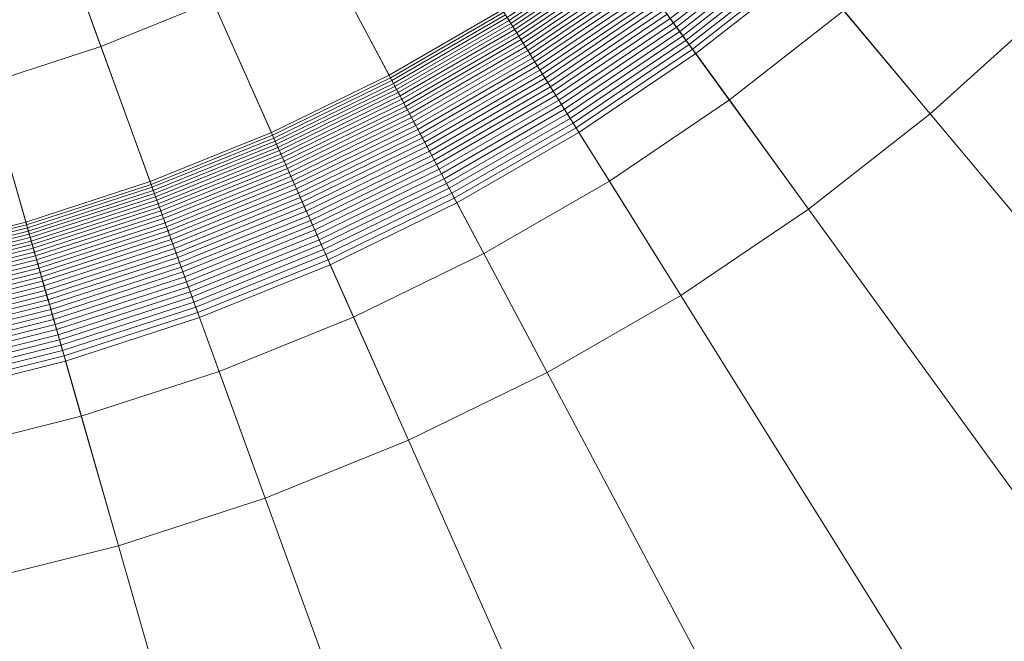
# Model space of a CAD drawing. Header units: millimetres. Extents: x -219 to 220, y -220 to 220.
# Tile 55 of 146: x 12 to 35, y -51 to -37. Entities that reach past the tile are written whole.
import ezdxf

# ---------------------------------------------------------------- set-up
doc = ezdxf.new("R2010")
doc.units = ezdxf.units.MM
doc.layers.add('LUCIDO_1', color=1, linetype='Continuous', lineweight=20, true_color=0xff0000)
doc.layers.add('Nessuna', color=7, linetype='Continuous', lineweight=9)

# ---------------------------------------------------------------- blocks, each defined once
blk = doc.blocks.new('Group-1')
at = {"layer": 'Nessuna', "color": 7, "linetype": 'Continuous', "lineweight": 9, "transparency": 33554687}
for points in [[(16.662, -36.583, -97.712), (14.073, -37.629, -97.712), (8.259, -21.654, -97.712), (9.747, -21.053, -97.712)], [(14.073, -37.629, -97.712), (11.418, -38.492, -97.712), (6.732, -22.15, -97.712), (8.259, -21.654, -97.712)], [(27.148, -27.747, -70.282), (25.15, -29.546, -70.282), (33.239, -39.186, -69.262), (35.889, -36.799, -69.262)], [(25.15, -29.546, -70.282), (23.031, -31.201, -70.282), (30.428, -41.382, -69.262), (33.239, -39.186, -69.262)], [(23.031, -31.201, -70.282), (20.803, -32.705, -70.282), (27.471, -43.376, -69.262), (30.428, -41.382, -69.262)], [(20.803, -32.705, -70.282), (18.474, -34.049, -70.282), (24.382, -45.16, -69.262), (27.471, -43.376, -69.262)], [(18.474, -34.049, -70.282), (16.058, -35.227, -70.282), (21.177, -46.723, -69.262), (24.382, -45.16, -69.262)], [(23.348, -36.779, -92.208), (20.73, -38.29, -92.208), (19.171, -35.359, -97.712), (21.589, -33.963, -97.712)], [(35.889, -36.799, -89.301), (33.239, -39.186, -89.301), (31.238, -36.801, -89.626), (33.727, -34.56, -89.626)], [(29.821, -35.113, -90.133), (27.303, -37.08, -90.133), (27.231, -36.982, -90.182), (29.743, -35.019, -90.182)], [(16.058, -35.227, -70.282), (13.566, -36.234, -70.282), (17.87, -48.059, -69.262), (21.177, -46.723, -69.262)], [(26.028, -35.326, -91.773), (23.504, -37.028, -91.773), (23.463, -36.962, -91.879), (25.982, -35.263, -91.879)], [(29.9, -35.207, -90.086), (27.375, -37.179, -90.086), (27.303, -37.08, -90.133), (29.821, -35.113, -90.133)], [(29.979, -35.302, -90.044), (27.448, -37.28, -90.044), (27.375, -37.179, -90.086), (29.9, -35.207, -90.086)], [(20.73, -38.29, -92.208), (18.012, -39.616, -92.208), (16.662, -36.583, -97.712), (19.171, -35.359, -97.712)], [(26.075, -35.391, -91.67), (23.547, -37.096, -91.67), (23.504, -37.028, -91.773), (26.028, -35.326, -91.773)], [(26.124, -35.458, -91.568), (23.591, -37.167, -91.568), (23.547, -37.096, -91.67), (26.075, -35.391, -91.67)], [(26.175, -35.527, -91.469), (23.636, -37.239, -91.469), (23.591, -37.167, -91.568), (26.124, -35.458, -91.568)], [(30.06, -35.397, -90.004), (27.521, -37.381, -90.004), (27.448, -37.28, -90.044), (29.979, -35.302, -90.044)], [(30.141, -35.494, -89.968), (27.595, -37.483, -89.968), (27.521, -37.381, -90.004), (30.06, -35.397, -90.004)], [(30.222, -35.591, -89.935), (27.67, -37.585, -89.935), (27.595, -37.483, -89.968), (30.141, -35.494, -89.968)], [(26.227, -35.599, -91.372), (23.683, -37.314, -91.372), (23.636, -37.239, -91.469), (26.175, -35.527, -91.469)], [(26.28, -35.672, -91.278), (23.731, -37.391, -91.278), (23.683, -37.314, -91.372), (26.227, -35.599, -91.372)], [(26.335, -35.748, -91.186), (23.781, -37.471, -91.186), (23.731, -37.391, -91.278), (26.28, -35.672, -91.278)], [(30.304, -35.689, -89.905), (27.745, -37.689, -89.905), (27.67, -37.585, -89.935), (30.222, -35.591, -89.935)], [(30.387, -35.787, -89.879), (27.82, -37.793, -89.879), (27.745, -37.689, -89.905), (30.304, -35.689, -89.905)], [(26.391, -35.825, -91.096), (23.832, -37.552, -91.096), (23.781, -37.471, -91.186), (26.335, -35.748, -91.186)], [(26.449, -35.905, -91.009), (23.884, -37.635, -91.009), (23.832, -37.552, -91.096), (26.391, -35.825, -91.096)], [(26.508, -35.986, -90.924), (23.937, -37.72, -90.924), (23.884, -37.635, -91.009), (26.449, -35.905, -91.009)], [(31.238, -36.801, -89.626), (28.598, -38.863, -89.626), (27.82, -37.793, -89.879), (30.387, -35.787, -89.879)], [(13.54, -36.164, -70.29), (10.988, -36.993, -70.29), (11.009, -37.065, -70.282), (13.566, -36.234, -70.282)], [(26.568, -36.069, -90.843), (23.991, -37.807, -90.843), (23.937, -37.72, -90.924), (26.508, -35.986, -90.924)], [(26.629, -36.153, -90.764), (24.046, -37.896, -90.764), (23.991, -37.807, -90.843), (26.568, -36.069, -90.843)], [(26.692, -36.24, -90.687), (24.103, -37.986, -90.687), (24.046, -37.896, -90.764), (26.629, -36.153, -90.764)], [(13.566, -36.234, -70.282), (11.009, -37.065, -70.282), (14.477, -49.162, -69.262), (17.87, -48.059, -69.262)], [(26.756, -36.327, -90.614), (24.16, -38.078, -90.614), (24.103, -37.986, -90.687), (26.692, -36.24, -90.687)], [(26.821, -36.417, -90.543), (24.219, -38.172, -90.543), (24.16, -38.078, -90.614), (26.756, -36.327, -90.614)], [(18.012, -39.616, -92.208), (15.209, -40.749, -92.208), (14.073, -37.629, -97.712), (16.662, -36.583, -97.712)], [(26.887, -36.508, -90.475), (24.278, -38.267, -90.475), (24.219, -38.172, -90.543), (26.821, -36.417, -90.543)], [(26.954, -36.6, -90.41), (24.339, -38.364, -90.41), (24.278, -38.267, -90.475), (26.887, -36.508, -90.475)], [(27.022, -36.693, -90.349), (24.4, -38.462, -90.349), (24.339, -38.364, -90.41), (26.954, -36.6, -90.41)], [(23.385, -36.837, -92.096), (20.762, -38.352, -92.096), (20.73, -38.29, -92.208), (23.348, -36.779, -92.208)], [(23.423, -36.898, -91.987), (20.796, -38.415, -91.987), (20.762, -38.352, -92.096), (23.385, -36.837, -92.096)], [(27.091, -36.788, -90.29), (24.462, -38.561, -90.29), (24.4, -38.462, -90.349), (27.022, -36.693, -90.349)], [(27.161, -36.884, -90.234), (24.525, -38.662, -90.234), (24.462, -38.561, -90.29), (27.091, -36.788, -90.29)], [(33.239, -39.186, -89.301), (30.428, -41.382, -89.301), (28.598, -38.863, -89.626), (31.238, -36.801, -89.626)], [(35.889, -36.799, -69.262), (33.239, -39.186, -69.262), (119.907, -142.473, -60.875), (129.551, -133.789, -60.875)], [(140.187, -144.802, -79.962), (129.748, -154.201, -79.962), (33.239, -39.186, -89.301), (35.889, -36.799, -89.301)], [(11.009, -37.065, -70.282), (8.4, -37.715, -70.282), (11.017, -50.024, -69.262), (14.477, -49.162, -69.262)], [(23.463, -36.962, -91.879), (20.831, -38.481, -91.879), (20.796, -38.415, -91.987), (23.423, -36.898, -91.987)], [(23.504, -37.028, -91.773), (20.868, -38.55, -91.773), (20.831, -38.481, -91.879), (23.463, -36.962, -91.879)], [(23.547, -37.096, -91.67), (20.906, -38.621, -91.67), (20.868, -38.55, -91.773), (23.504, -37.028, -91.773)], [(27.231, -36.982, -90.182), (24.589, -38.764, -90.182), (24.525, -38.662, -90.234), (27.161, -36.884, -90.234)], [(27.303, -37.08, -90.133), (24.653, -38.867, -90.133), (24.589, -38.764, -90.182), (27.231, -36.982, -90.182)], [(27.375, -37.179, -90.086), (24.718, -38.971, -90.086), (24.653, -38.867, -90.133), (27.303, -37.08, -90.133)], [(23.591, -37.167, -91.568), (20.945, -38.695, -91.568), (20.906, -38.621, -91.67), (23.547, -37.096, -91.67)], [(23.636, -37.239, -91.469), (20.985, -38.77, -91.469), (20.945, -38.695, -91.568), (23.591, -37.167, -91.568)], [(23.683, -37.314, -91.372), (21.026, -38.848, -91.372), (20.985, -38.77, -91.469), (23.636, -37.239, -91.469)], [(23.731, -37.391, -91.278), (21.069, -38.929, -91.278), (21.026, -38.848, -91.372), (23.683, -37.314, -91.372)], [(27.448, -37.28, -90.044), (24.784, -39.076, -90.044), (24.718, -38.971, -90.086), (27.375, -37.179, -90.086)], [(27.521, -37.381, -90.004), (24.85, -39.182, -90.004), (24.784, -39.076, -90.044), (27.448, -37.28, -90.044)], [(23.781, -37.471, -91.186), (21.113, -39.011, -91.186), (21.069, -38.929, -91.278), (23.731, -37.391, -91.278)], [(23.832, -37.552, -91.096), (21.158, -39.095, -91.096), (21.113, -39.011, -91.186), (23.781, -37.471, -91.186)], [(27.595, -37.483, -89.968), (24.917, -39.289, -89.968), (24.85, -39.182, -90.004), (27.521, -37.381, -90.004)], [(27.67, -37.585, -89.935), (24.984, -39.397, -89.935), (24.917, -39.289, -89.968), (27.595, -37.483, -89.968)], [(15.209, -40.749, -92.208), (12.333, -41.683, -92.208), (11.418, -38.492, -97.712), (14.073, -37.629, -97.712)], [(23.884, -37.635, -91.009), (21.204, -39.182, -91.009), (21.158, -39.095, -91.096), (23.832, -37.552, -91.096)], [(23.937, -37.72, -90.924), (21.251, -39.271, -90.924), (21.204, -39.182, -91.009), (23.884, -37.635, -91.009)], [(23.991, -37.807, -90.843), (21.299, -39.361, -90.843), (21.251, -39.271, -90.924), (23.937, -37.72, -90.924)], [(27.745, -37.689, -89.905), (25.052, -39.505, -89.905), (24.984, -39.397, -89.935), (27.67, -37.585, -89.935)], [(27.82, -37.793, -89.879), (25.12, -39.614, -89.879), (25.052, -39.505, -89.905), (27.745, -37.689, -89.905)], [(24.046, -37.896, -90.764), (21.348, -39.453, -90.764), (21.299, -39.361, -90.843), (23.991, -37.807, -90.843)], [(24.103, -37.986, -90.687), (21.398, -39.547, -90.687), (21.348, -39.453, -90.764), (24.046, -37.896, -90.764)], [(24.16, -38.078, -90.614), (21.449, -39.643, -90.614), (21.398, -39.547, -90.687), (24.103, -37.986, -90.687)], [(28.598, -38.863, -89.626), (25.822, -40.736, -89.626), (25.12, -39.614, -89.879), (27.82, -37.793, -89.879)], [(24.219, -38.172, -90.543), (21.501, -39.741, -90.543), (21.449, -39.643, -90.614), (24.16, -38.078, -90.614)], [(24.278, -38.267, -90.475), (21.554, -39.84, -90.475), (21.501, -39.741, -90.543), (24.219, -38.172, -90.543)], [(20.762, -38.352, -92.096), (18.04, -39.679, -92.096), (18.012, -39.616, -92.208), (20.73, -38.29, -92.208)], [(20.796, -38.415, -91.987), (18.07, -39.745, -91.987), (18.04, -39.679, -92.096), (20.762, -38.352, -92.096)], [(20.831, -38.481, -91.879), (18.1, -39.814, -91.879), (18.07, -39.745, -91.987), (20.796, -38.415, -91.987)], [(24.339, -38.364, -90.41), (21.607, -39.941, -90.41), (21.554, -39.84, -90.475), (24.278, -38.267, -90.475)], [(24.4, -38.462, -90.349), (21.662, -40.043, -90.349), (21.607, -39.941, -90.41), (24.339, -38.364, -90.41)], [(12.333, -41.683, -92.208), (9.399, -42.415, -92.208), (8.709, -39.167, -97.712), (11.418, -38.492, -97.712)], [(20.868, -38.55, -91.773), (18.132, -39.885, -91.773), (18.1, -39.814, -91.879), (20.831, -38.481, -91.879)], [(20.906, -38.621, -91.67), (18.164, -39.958, -91.67), (18.132, -39.885, -91.773), (20.868, -38.55, -91.773)], [(20.945, -38.695, -91.568), (18.198, -40.034, -91.568), (18.164, -39.958, -91.67), (20.906, -38.621, -91.67)], [(24.462, -38.561, -90.29), (21.717, -40.146, -90.29), (21.662, -40.043, -90.349), (24.4, -38.462, -90.349)], [(24.525, -38.662, -90.234), (21.772, -40.251, -90.234), (21.717, -40.146, -90.29), (24.462, -38.561, -90.29)], [(24.589, -38.764, -90.182), (21.829, -40.357, -90.182), (21.772, -40.251, -90.234), (24.525, -38.662, -90.234)], [(20.985, -38.77, -91.469), (18.233, -40.112, -91.469), (18.198, -40.034, -91.568), (20.945, -38.695, -91.568)], [(21.026, -38.848, -91.372), (18.269, -40.193, -91.372), (18.233, -40.112, -91.469), (20.985, -38.77, -91.469)], [(21.069, -38.929, -91.278), (18.306, -40.276, -91.278), (18.269, -40.193, -91.372), (21.026, -38.848, -91.372)], [(24.653, -38.867, -90.133), (21.886, -40.465, -90.133), (21.829, -40.357, -90.182), (24.589, -38.764, -90.182)], [(24.718, -38.971, -90.086), (21.944, -40.573, -90.086), (21.886, -40.465, -90.133), (24.653, -38.867, -90.133)], [(30.428, -41.382, -89.301), (27.471, -43.376, -89.301), (25.822, -40.736, -89.626), (28.598, -38.863, -89.626)], [(21.113, -39.011, -91.186), (18.344, -40.361, -91.186), (18.306, -40.276, -91.278), (21.069, -38.929, -91.278)], [(21.158, -39.095, -91.096), (18.383, -40.449, -91.096), (18.344, -40.361, -91.186), (21.113, -39.011, -91.186)], [(21.204, -39.182, -91.009), (18.423, -40.538, -91.009), (18.383, -40.449, -91.096), (21.158, -39.095, -91.096)], [(24.784, -39.076, -90.044), (22.002, -40.683, -90.044), (21.944, -40.573, -90.086), (24.718, -38.971, -90.086)], [(24.85, -39.182, -90.004), (22.06, -40.793, -90.004), (22.002, -40.683, -90.044), (24.784, -39.076, -90.044)], [(21.251, -39.271, -90.924), (18.464, -40.63, -90.924), (18.423, -40.538, -91.009), (21.204, -39.182, -91.009)], [(21.299, -39.361, -90.843), (18.505, -40.724, -90.843), (18.464, -40.63, -90.924), (21.251, -39.271, -90.924)], [(21.348, -39.453, -90.764), (18.548, -40.819, -90.764), (18.505, -40.724, -90.843), (21.299, -39.361, -90.843)], [(24.917, -39.289, -89.968), (22.12, -40.904, -89.968), (22.06, -40.793, -90.004), (24.85, -39.182, -90.004)], [(24.984, -39.397, -89.935), (22.179, -41.016, -89.935), (22.12, -40.904, -89.968), (24.917, -39.289, -89.968)], [(33.239, -39.186, -69.262), (30.428, -41.382, -69.262), (109.68, -150.463, -60.875), (119.907, -142.473, -60.875)], [(129.748, -154.201, -79.962), (118.679, -162.849, -79.962), (30.428, -41.382, -89.301), (33.239, -39.186, -89.301)], [(21.398, -39.547, -90.687), (18.591, -40.917, -90.687), (18.548, -40.819, -90.764), (21.348, -39.453, -90.764)], [(21.449, -39.643, -90.614), (18.635, -41.016, -90.614), (18.591, -40.917, -90.687), (21.398, -39.547, -90.687)], [(25.052, -39.505, -89.905), (22.239, -41.129, -89.905), (22.179, -41.016, -89.935), (24.984, -39.397, -89.935)], [(25.12, -39.614, -89.879), (22.299, -41.242, -89.879), (22.239, -41.129, -89.905), (25.052, -39.505, -89.905)], [(18.04, -39.679, -92.096), (15.232, -40.814, -92.096), (15.209, -40.749, -92.208), (18.012, -39.616, -92.208)], [(18.07, -39.745, -91.987), (15.257, -40.881, -91.987), (15.232, -40.814, -92.096), (18.04, -39.679, -92.096)], [(18.1, -39.814, -91.879), (15.283, -40.952, -91.879), (15.257, -40.881, -91.987), (18.07, -39.745, -91.987)], [(18.132, -39.885, -91.773), (15.309, -41.025, -91.773), (15.283, -40.952, -91.879), (18.1, -39.814, -91.879)], [(21.501, -39.741, -90.543), (18.68, -41.117, -90.543), (18.635, -41.016, -90.614), (21.449, -39.643, -90.614)], [(21.554, -39.84, -90.475), (18.726, -41.219, -90.475), (18.68, -41.117, -90.543), (21.501, -39.741, -90.543)], [(25.822, -40.736, -89.626), (22.921, -42.411, -89.626), (22.299, -41.242, -89.879), (25.12, -39.614, -89.879)], [(18.164, -39.958, -91.67), (15.337, -41.101, -91.67), (15.309, -41.025, -91.773), (18.132, -39.885, -91.773)], [(18.198, -40.034, -91.568), (15.365, -41.179, -91.568), (15.337, -41.101, -91.67), (18.164, -39.958, -91.67)], [(18.233, -40.112, -91.469), (15.395, -41.259, -91.469), (15.365, -41.179, -91.568), (18.198, -40.034, -91.568)], [(21.607, -39.941, -90.41), (18.772, -41.323, -90.41), (18.726, -41.219, -90.475), (21.554, -39.84, -90.475)], [(21.662, -40.043, -90.349), (18.819, -41.429, -90.349), (18.772, -41.323, -90.41), (21.607, -39.941, -90.41)], [(21.717, -40.146, -90.29), (18.867, -41.536, -90.29), (18.819, -41.429, -90.349), (21.662, -40.043, -90.349)], [(18.269, -40.193, -91.372), (15.425, -41.342, -91.372), (15.395, -41.259, -91.469), (18.233, -40.112, -91.469)], [(18.306, -40.276, -91.278), (15.456, -41.428, -91.278), (15.425, -41.342, -91.372), (18.269, -40.193, -91.372)], [(18.344, -40.361, -91.186), (15.488, -41.515, -91.186), (15.456, -41.428, -91.278), (18.306, -40.276, -91.278)], [(21.772, -40.251, -90.234), (18.915, -41.645, -90.234), (18.867, -41.536, -90.29), (21.717, -40.146, -90.29)], [(21.829, -40.357, -90.182), (18.964, -41.755, -90.182), (18.915, -41.645, -90.234), (21.772, -40.251, -90.234)], [(18.383, -40.449, -91.096), (15.52, -41.605, -91.096), (15.488, -41.515, -91.186), (18.344, -40.361, -91.186)], [(18.423, -40.538, -91.009), (15.554, -41.698, -91.009), (15.52, -41.605, -91.096), (18.383, -40.449, -91.096)], [(21.886, -40.465, -90.133), (19.014, -41.866, -90.133), (18.964, -41.755, -90.182), (21.829, -40.357, -90.182)], [(21.944, -40.573, -90.086), (19.064, -41.978, -90.086), (19.014, -41.866, -90.133), (21.886, -40.465, -90.133)], [(18.464, -40.63, -90.924), (15.588, -41.792, -90.924), (15.554, -41.698, -91.009), (18.423, -40.538, -91.009)], [(18.505, -40.724, -90.843), (15.623, -41.888, -90.843), (15.588, -41.792, -90.924), (18.464, -40.63, -90.924)], [(18.548, -40.819, -90.764), (15.659, -41.986, -90.764), (15.623, -41.888, -90.843), (18.505, -40.724, -90.843)], [(22.002, -40.683, -90.044), (19.114, -42.091, -90.044), (19.064, -41.978, -90.086), (21.944, -40.573, -90.086)], [(22.06, -40.793, -90.004), (19.165, -42.205, -90.004), (19.114, -42.091, -90.044), (22.002, -40.683, -90.044)], [(15.232, -40.814, -92.096), (12.352, -41.75, -92.096), (12.333, -41.683, -92.208), (15.209, -40.749, -92.208)], [(15.257, -40.881, -91.987), (12.372, -41.819, -91.987), (12.352, -41.75, -92.096), (15.232, -40.814, -92.096)], [(15.283, -40.952, -91.879), (12.393, -41.891, -91.879), (12.372, -41.819, -91.987), (15.257, -40.881, -91.987)], [(15.309, -41.025, -91.773), (12.414, -41.966, -91.773), (12.393, -41.891, -91.879), (15.283, -40.952, -91.879)], [(18.591, -40.917, -90.687), (15.696, -42.086, -90.687), (15.659, -41.986, -90.764), (18.548, -40.819, -90.764)], [(18.635, -41.016, -90.614), (15.733, -42.189, -90.614), (15.696, -42.086, -90.687), (18.591, -40.917, -90.687)], [(22.12, -40.904, -89.968), (19.216, -42.32, -89.968), (19.165, -42.205, -90.004), (22.06, -40.793, -90.004)], [(22.179, -41.016, -89.935), (19.268, -42.436, -89.935), (19.216, -42.32, -89.968), (22.12, -40.904, -89.968)], [(27.471, -43.376, -89.301), (24.382, -45.16, -89.301), (22.921, -42.411, -89.626), (25.822, -40.736, -89.626)], [(15.337, -41.101, -91.67), (12.436, -42.043, -91.67), (12.414, -41.966, -91.773), (15.309, -41.025, -91.773)], [(15.365, -41.179, -91.568), (12.459, -42.123, -91.568), (12.436, -42.043, -91.67), (15.337, -41.101, -91.67)], [(15.395, -41.259, -91.469), (12.483, -42.205, -91.469), (12.459, -42.123, -91.568), (15.365, -41.179, -91.568)], [(18.68, -41.117, -90.543), (15.771, -42.292, -90.543), (15.733, -42.189, -90.614), (18.635, -41.016, -90.614)], [(18.726, -41.219, -90.475), (15.809, -42.398, -90.475), (15.771, -42.292, -90.543), (18.68, -41.117, -90.543)], [(22.239, -41.129, -89.905), (19.32, -42.553, -89.905), (19.268, -42.436, -89.935), (22.179, -41.016, -89.935)], [(22.299, -41.242, -89.879), (19.372, -42.67, -89.879), (19.32, -42.553, -89.905), (22.239, -41.129, -89.905)], [(15.425, -41.342, -91.372), (12.507, -42.29, -91.372), (12.483, -42.205, -91.469), (15.395, -41.259, -91.469)], [(15.456, -41.428, -91.278), (12.532, -42.378, -91.278), (12.507, -42.29, -91.372), (15.425, -41.342, -91.372)], [(18.772, -41.323, -90.41), (15.848, -42.505, -90.41), (15.809, -42.398, -90.475), (18.726, -41.219, -90.475)], [(18.819, -41.429, -90.349), (15.887, -42.614, -90.349), (15.848, -42.505, -90.41), (18.772, -41.323, -90.41)], [(22.921, -42.411, -89.626), (19.91, -43.879, -89.626), (19.372, -42.67, -89.879), (22.299, -41.242, -89.879)], [(30.428, -41.382, -69.262), (27.471, -43.376, -69.262), (98.921, -157.72, -60.875), (109.68, -150.463, -60.875)], [(118.679, -162.849, -79.962), (107.034, -170.704, -79.962), (27.471, -43.376, -89.301), (30.428, -41.382, -89.301)], [(15.488, -41.515, -91.186), (12.558, -42.467, -91.186), (12.532, -42.378, -91.278), (15.456, -41.428, -91.278)], [(15.52, -41.605, -91.096), (12.584, -42.559, -91.096), (12.558, -42.467, -91.186), (15.488, -41.515, -91.186)], [(15.554, -41.698, -91.009), (12.611, -42.654, -91.009), (12.584, -42.559, -91.096), (15.52, -41.605, -91.096)], [(18.867, -41.536, -90.29), (15.928, -42.724, -90.29), (15.887, -42.614, -90.349), (18.819, -41.429, -90.349)], [(18.915, -41.645, -90.234), (15.968, -42.835, -90.234), (15.928, -42.724, -90.29), (18.867, -41.536, -90.29)], [(12.352, -41.75, -92.096), (9.413, -42.482, -92.096), (9.399, -42.415, -92.208), (12.333, -41.683, -92.208)], [(12.372, -41.819, -91.987), (9.428, -42.553, -91.987), (9.413, -42.482, -92.096), (12.352, -41.75, -92.096)], [(12.393, -41.891, -91.879), (9.444, -42.626, -91.879), (9.428, -42.553, -91.987), (12.372, -41.819, -91.987)], [(15.588, -41.792, -90.924), (12.639, -42.75, -90.924), (12.611, -42.654, -91.009), (15.554, -41.698, -91.009)], [(15.623, -41.888, -90.843), (12.667, -42.849, -90.843), (12.639, -42.75, -90.924), (15.588, -41.792, -90.924)], [(18.964, -41.755, -90.182), (16.009, -42.948, -90.182), (15.968, -42.835, -90.234), (18.915, -41.645, -90.234)], [(19.014, -41.866, -90.133), (16.051, -43.063, -90.133), (16.009, -42.948, -90.182), (18.964, -41.755, -90.182)], [(19.064, -41.978, -90.086), (16.093, -43.178, -90.086), (16.051, -43.063, -90.133), (19.014, -41.866, -90.133)], [(12.414, -41.966, -91.773), (9.46, -42.702, -91.773), (9.444, -42.626, -91.879), (12.393, -41.891, -91.879)], [(12.436, -42.043, -91.67), (9.477, -42.781, -91.67), (9.46, -42.702, -91.773), (12.414, -41.966, -91.773)], [(12.459, -42.123, -91.568), (9.494, -42.862, -91.568), (9.477, -42.781, -91.67), (12.436, -42.043, -91.67)], [(15.659, -41.986, -90.764), (12.696, -42.949, -90.764), (12.667, -42.849, -90.843), (15.623, -41.888, -90.843)], [(15.696, -42.086, -90.687), (12.725, -43.052, -90.687), (12.696, -42.949, -90.764), (15.659, -41.986, -90.764)], [(15.733, -42.189, -90.614), (12.755, -43.156, -90.614), (12.725, -43.052, -90.687), (15.696, -42.086, -90.687)], [(19.114, -42.091, -90.044), (16.135, -43.294, -90.044), (16.093, -43.178, -90.086), (19.064, -41.978, -90.086)], [(19.165, -42.205, -90.004), (16.178, -43.412, -90.004), (16.135, -43.294, -90.044), (19.114, -42.091, -90.044)], [(12.483, -42.205, -91.469), (9.512, -42.946, -91.469), (9.494, -42.862, -91.568), (12.459, -42.123, -91.568)], [(12.507, -42.29, -91.372), (9.53, -43.033, -91.372), (9.512, -42.946, -91.469), (12.483, -42.205, -91.469)], [(12.532, -42.378, -91.278), (9.549, -43.121, -91.278), (9.53, -43.033, -91.372), (12.507, -42.29, -91.372)], [(15.771, -42.292, -90.543), (12.786, -43.262, -90.543), (12.755, -43.156, -90.614), (15.733, -42.189, -90.614)], [(15.809, -42.398, -90.475), (12.817, -43.37, -90.475), (12.786, -43.262, -90.543), (15.771, -42.292, -90.543)], [(19.216, -42.32, -89.968), (16.221, -43.53, -89.968), (16.178, -43.412, -90.004), (19.165, -42.205, -90.004)], [(19.268, -42.436, -89.935), (16.265, -43.65, -89.935), (16.221, -43.53, -89.968), (19.216, -42.32, -89.968)], [(12.558, -42.467, -91.186), (9.569, -43.213, -91.186), (9.549, -43.121, -91.278), (12.532, -42.378, -91.278)], [(12.584, -42.559, -91.096), (9.589, -43.306, -91.096), (9.569, -43.213, -91.186), (12.558, -42.467, -91.186)], [(15.848, -42.505, -90.41), (12.848, -43.48, -90.41), (12.817, -43.37, -90.475), (15.809, -42.398, -90.475)], [(15.887, -42.614, -90.349), (12.88, -43.591, -90.349), (12.848, -43.48, -90.41), (15.848, -42.505, -90.41)], [(19.32, -42.553, -89.905), (16.308, -43.77, -89.905), (16.265, -43.65, -89.935), (19.268, -42.436, -89.935)], [(24.382, -45.16, -89.301), (21.177, -46.723, -89.301), (19.91, -43.879, -89.626), (22.921, -42.411, -89.626)], [(12.611, -42.654, -91.009), (9.609, -43.402, -91.009), (9.589, -43.306, -91.096), (12.584, -42.559, -91.096)], [(12.639, -42.75, -90.924), (9.63, -43.5, -90.924), (9.609, -43.402, -91.009), (12.611, -42.654, -91.009)], [(12.667, -42.849, -90.843), (9.651, -43.601, -90.843), (9.63, -43.5, -90.924), (12.639, -42.75, -90.924)], [(15.928, -42.724, -90.29), (12.912, -43.704, -90.29), (12.88, -43.591, -90.349), (15.887, -42.614, -90.349)], [(15.968, -42.835, -90.234), (12.945, -43.818, -90.234), (12.912, -43.704, -90.29), (15.928, -42.724, -90.29)], [(19.372, -42.67, -89.879), (16.352, -43.89, -89.879), (16.308, -43.77, -89.905), (19.32, -42.553, -89.905)], [(19.91, -43.879, -89.626), (16.805, -45.134, -89.626), (16.352, -43.89, -89.879), (19.372, -42.67, -89.879)], [(12.696, -42.949, -90.764), (9.673, -43.703, -90.764), (9.651, -43.601, -90.843), (12.667, -42.849, -90.843)], [(12.725, -43.052, -90.687), (9.695, -43.807, -90.687), (9.673, -43.703, -90.764), (12.696, -42.949, -90.764)], [(16.009, -42.948, -90.182), (12.978, -43.933, -90.182), (12.945, -43.818, -90.234), (15.968, -42.835, -90.234)], [(16.051, -43.063, -90.133), (13.012, -44.05, -90.133), (12.978, -43.933, -90.182), (16.009, -42.948, -90.182)], [(12.755, -43.156, -90.614), (9.718, -43.913, -90.614), (9.695, -43.807, -90.687), (12.725, -43.052, -90.687)], [(12.786, -43.262, -90.543), (9.741, -44.021, -90.543), (9.718, -43.913, -90.614), (12.755, -43.156, -90.614)], [(16.093, -43.178, -90.086), (13.046, -44.168, -90.086), (13.012, -44.05, -90.133), (16.051, -43.063, -90.133)], [(16.135, -43.294, -90.044), (13.08, -44.287, -90.044), (13.046, -44.168, -90.086), (16.093, -43.178, -90.086)], [(12.817, -43.37, -90.475), (9.764, -44.131, -90.475), (9.741, -44.021, -90.543), (12.786, -43.262, -90.543)], [(12.848, -43.48, -90.41), (9.788, -44.243, -90.41), (9.764, -44.131, -90.475), (12.817, -43.37, -90.475)], [(16.178, -43.412, -90.004), (13.114, -44.407, -90.004), (13.08, -44.287, -90.044), (16.135, -43.294, -90.044)], [(16.221, -43.53, -89.968), (13.149, -44.529, -89.968), (13.114, -44.407, -90.004), (16.178, -43.412, -90.004)], [(27.471, -43.376, -69.262), (24.382, -45.16, -69.262), (87.682, -164.209, -60.875), (98.921, -157.72, -60.875)], [(107.034, -170.704, -79.962), (94.87, -177.727, -79.962), (24.382, -45.16, -89.301), (27.471, -43.376, -89.301)], [(12.88, -43.591, -90.349), (9.812, -44.356, -90.349), (9.788, -44.243, -90.41), (12.848, -43.48, -90.41)], [(12.912, -43.704, -90.29), (9.836, -44.471, -90.29), (9.812, -44.356, -90.349), (12.88, -43.591, -90.349)], [(16.265, -43.65, -89.935), (13.184, -44.651, -89.935), (13.149, -44.529, -89.968), (16.221, -43.53, -89.968)], [(16.308, -43.77, -89.905), (13.219, -44.773, -89.905), (13.184, -44.651, -89.935), (16.265, -43.65, -89.935)], [(12.945, -43.818, -90.234), (9.861, -44.587, -90.234), (9.836, -44.471, -90.29), (12.912, -43.704, -90.29)], [(12.978, -43.933, -90.182), (9.886, -44.704, -90.182), (9.861, -44.587, -90.234), (12.945, -43.818, -90.234)], [(16.352, -43.89, -89.879), (13.254, -44.897, -89.879), (13.219, -44.773, -89.905), (16.308, -43.77, -89.905)], [(16.805, -45.134, -89.626), (13.619, -46.169, -89.626), (13.254, -44.897, -89.879), (16.352, -43.89, -89.879)], [(21.177, -46.723, -89.301), (17.87, -48.059, -89.301), (16.805, -45.134, -89.626), (19.91, -43.879, -89.626)], [(13.012, -44.05, -90.133), (9.911, -44.823, -90.133), (9.886, -44.704, -90.182), (12.978, -43.933, -90.182)], [(13.046, -44.168, -90.086), (9.937, -44.943, -90.086), (9.911, -44.823, -90.133), (13.012, -44.05, -90.133)], [(13.08, -44.287, -90.044), (9.962, -45.064, -90.044), (9.937, -44.943, -90.086), (13.046, -44.168, -90.086)], [(13.114, -44.407, -90.004), (9.988, -45.187, -90.004), (9.962, -45.064, -90.044), (13.08, -44.287, -90.044)], [(13.149, -44.529, -89.968), (10.015, -45.31, -89.968), (9.988, -45.187, -90.004), (13.114, -44.407, -90.004)], [(13.184, -44.651, -89.935), (10.041, -45.434, -89.935), (10.015, -45.31, -89.968), (13.149, -44.529, -89.968)], [(13.219, -44.773, -89.905), (10.067, -45.559, -89.905), (10.041, -45.434, -89.935), (13.184, -44.651, -89.935)], [(13.254, -44.897, -89.879), (10.094, -45.685, -89.879), (10.067, -45.559, -89.905), (13.219, -44.773, -89.905)], [(13.619, -46.169, -89.626), (10.369, -46.979, -89.626), (10.094, -45.685, -89.879), (13.254, -44.897, -89.879)], [(17.87, -48.059, -89.301), (14.477, -49.162, -89.301), (13.619, -46.169, -89.626), (16.805, -45.134, -89.626)], [(24.382, -45.16, -69.262), (21.177, -46.723, -69.262), (76.017, -169.898, -60.875), (87.682, -164.209, -60.875)], [(94.87, -177.727, -79.962), (82.245, -183.885, -79.962), (21.177, -46.723, -89.301), (24.382, -45.16, -89.301)], [(14.477, -49.162, -89.301), (11.017, -50.024, -89.301), (10.369, -46.979, -89.626), (13.619, -46.169, -89.626)], [(21.177, -46.723, -69.262), (17.87, -48.059, -69.262), (63.985, -174.759, -60.875), (76.017, -169.898, -60.875)], [(82.245, -183.885, -79.962), (69.221, -189.146, -79.962), (17.87, -48.059, -89.301), (21.177, -46.723, -89.301)], [(17.87, -48.059, -69.262), (14.477, -49.162, -69.262), (51.642, -178.77, -60.875), (63.985, -174.759, -60.875)], [(69.221, -189.146, -79.962), (55.862, -193.487, -79.962), (14.477, -49.162, -89.301), (17.87, -48.059, -89.301)], [(14.477, -49.162, -69.262), (11.017, -50.024, -69.262), (39.05, -181.909, -60.875), (51.642, -178.77, -60.875)], [(55.862, -193.487, -79.962), (42.233, -196.885, -79.962), (11.017, -50.024, -89.301), (14.477, -49.162, -89.301)], [(11.017, -50.024, -69.262), (7.504, -50.644, -69.262), (26.269, -184.163, -60.875), (39.05, -181.909, -60.875)], [(42.233, -196.885, -79.962), (28.4, -199.324, -79.962), (7.504, -50.644, -89.301), (11.017, -50.024, -89.301)], [(7.504, -50.644, -69.262), (3.957, -51.017, -69.262), (13.362, -185.519, -60.875), (26.269, -184.163, -60.875)], [(28.4, -199.324, -79.962), (14.43, -200.793, -79.962), (3.957, -51.017, -89.301), (7.504, -50.644, -89.301)], [(3.957, -51.017, -69.262), (0.392, -51.141, -69.262), (0.392, -185.972, -60.875), (13.362, -185.519, -60.875)], [(14.43, -200.793, -79.962), (0.392, -201.283, -79.962), (0.392, -51.141, -89.301), (3.957, -51.017, -89.301)]]:
    blk.add_3dface(points, dxfattribs=at)

msp = doc.modelspace()

# ---------------------------------------------------------------- block references
at = {"layer": 'LUCIDO_1', "color": 7, "transparency": 33554687}
msp.add_blockref('Group-1', (0, 0), dxfattribs=at)

doc.saveas('drawing.dxf')
